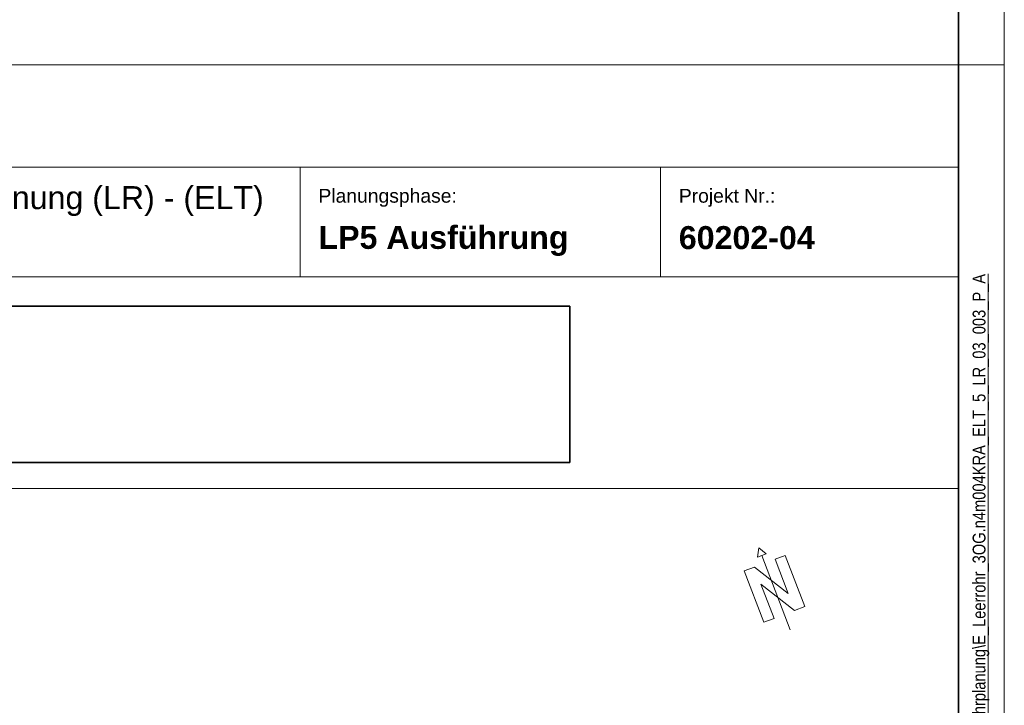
# Model space of a CAD drawing. Extents: x -620 to 300, y 62 to 1112.
# Tile 56 of 71: x 193 to 300, y 289 to 364. Entities that reach past the tile are written whole.
import ezdxf

# ---------------------------------------------------------------- set-up
doc = ezdxf.new("R2010")
doc.units = 0
doc.layers.get('0').update_dxf_attribs({"lineweight": 13})
for name, color, linetype, lineweight in [('iwb_Plankopf Linie', 7, 'Continuous', 13), ('iwb_Plankopf Rahmen', 7, 'Continuous', 35), ('iwb_Plankopf Text', 7, 'Continuous', 18), ('X_Bitmap', 7, 'Continuous', 35)]:
    doc.layers.add(name, color=color, linetype=linetype, lineweight=lineweight)
doc.layers.add('iwb_Plankopf_Nordpfeil_20-82 Grad', color=3, linetype='Continuous', lineweight=18, true_color=0x00ff00)
doc.styles.add('Plankopf', font='arial.ttf')
doc.styles.get("Standard").update_dxf_attribs({"font": 'ARIALN.TTF'})
picture_1 = doc.add_image_def('image1.jfif', size_in_pixel=(600, 81))

# ---------------------------------------------------------------- blocks, each defined once
blk = doc.blocks.new('Blockreferenz-A06GA1978I')
at = {"color": 0, "lineweight": -2}
for p, q in [((273.51, 306.64), (273.35, 305.61)), ((273.35, 305.61), (274.32, 305.98)), ((273.51, 306.64), (274.32, 305.98)), ((273.83, 305.8), (276.93, 297.67)), ((276.4, 305.81), (275.28, 305.38)), ((275.28, 305.38), (276.4, 305.81)), ((278.53, 300.2), (276.4, 305.81)), ((276.7, 301.64), (275.28, 305.38)), ((273.03, 304.53), (271.91, 304.1)), ((271.91, 304.1), (274.04, 298.5)), ((273.03, 304.53), (276.7, 301.64)), ((275.17, 298.92), (273.74, 302.66)), ((277.41, 299.78), (273.74, 302.66)), ((278.53, 300.2), (277.41, 299.78)), ((277.41, 299.78), (278.53, 300.2)), ((274.04, 298.5), (275.17, 298.92))]:
    blk.add_line(p, q, dxfattribs=at)

msp = doc.modelspace()

# ---------------------------------------------------------------- linework, layer by layer
at = {"layer": 'iwb_Plankopf Linie', "lineweight": 18, "ltscale": 0.18}
msp.add_line((295.35, 359.43), (115.35, 359.43), dxfattribs=at)
at = {"layer": 'iwb_Plankopf Linie', "ltscale": 0.13}
for p, q in [((295.35, 67.43), (295.35, 359.43)), ((295.35, 348.27), (115.35, 348.27)), ((223.35, 336.27), (223.35, 348.27)), ((262.76, 336.27), (262.76, 348.27)), ((295.35, 336.27), (115.35, 336.27)), ((115.35, 313.11), (295.35, 313.11))]:
    msp.add_line(p, q, dxfattribs=at)
at = {"layer": 'iwb_Plankopf Rahmen', "ltscale": 0.35}
msp.add_line((295.35, 359.43), (295.35, 67.43), dxfattribs=at)
at = {"layer": 'iwb_Plankopf Rahmen', "color": 8, "lineweight": 5, "ltscale": 0.13, "true_color": 0x808080}
msp.add_line((300.35, 359.43), (295.35, 359.43), dxfattribs=at)
at = {"layer": 'iwb_Plankopf Rahmen', "color": 8, "lineweight": 13, "ltscale": 0.13, "true_color": 0x808080}
msp.add_lwpolyline([(300.35, 62.43), (-619.65, 62.43), (-619.65, 1112.43), (300.35, 1112.43), (300.35, 62.43)], close=True, dxfattribs=at)
at = {"layer": 'iwb_Plankopf Rahmen', "ltscale": 0.35}
msp.add_lwpolyline([(-599.65, 67.43), (-599.65, 1107.43), (295.35, 1107.43), (295.35, 67.43), (-599.65, 67.43)], close=True, dxfattribs=at)

# ---------------------------------------------------------------- block references
at = {"layer": 'iwb_Plankopf_Nordpfeil_20-82 Grad', "ltscale": 0.18}
msp.add_blockref('Blockreferenz-A06GA1978I', (0, 0), dxfattribs=at)

# ---------------------------------------------------------------- texts
at = {"layer": 'iwb_Plankopf Text', "ltscale": 0.18, "insert": (296.89, 74.51), "char_height": 1.4, "attachment_point": 1, "rotation": 90, "line_spacing_factor": 1.002}
msp.add_mtext('{\\fArial Narrow;\\\\srvnovamd01\\Nova_MD\\TGA\\60202 Pro Potsdam\\04 NB GES Krampnitz\\09 NOVA\\60202-04_AP_NB GES Krampnitz\\TGA\\Elektro\\Leerrohrplanung\\E_Leerrohr_3OG.n4m004KRA_ELT_5_LR_03_003_P_A}', dxfattribs=at)
at = {"layer": 'iwb_Plankopf Text', "ltscale": 0.18, "insert": (219.37, 344.54), "char_height": 2.5172, "width": 53.7006, "attachment_point": 6, "style": 'Plankopf'}
msp.add_mtext('- Leerrohrplanung (LR) - (ELT) ', dxfattribs=at)
at = {"layer": 'iwb_Plankopf Text', "ltscale": 0.18, "style": 'Plankopf'}
for s, insert, char_height, attachment_point, line_spacing_factor in [('Planungsphase:', (225.35, 345.88), 1.5105, 1, 0.970891), ('Projekt Nr.:', (264.76, 345.88), 1.5105, 1, 0.970891), ('\\fArial|b1|i0|c0|p34;LP5 Ausführung', (225.35, 340.19), 2.5172, 4, 0.996218), ('\\fArial|b1|i0|c0|p34;60202-04', (264.76, 340.53), 2.5172, 4, 0.996218)]:
    msp.add_mtext(s, dxfattribs=dict(at, insert=insert, char_height=char_height, attachment_point=attachment_point, line_spacing_factor=line_spacing_factor))

# ---------------------------------------------------------------- pictures from other files: only their frames are drawn
at = {"layer": 'X_Bitmap', "ltscale": 0.35}
image = msp.add_image(picture_1, insert=(126.3, 315.96), size_in_units=(126.55, 17.08), dxfattribs=at)
image.dxf.flags = 7

doc.saveas('drawing.dxf')
